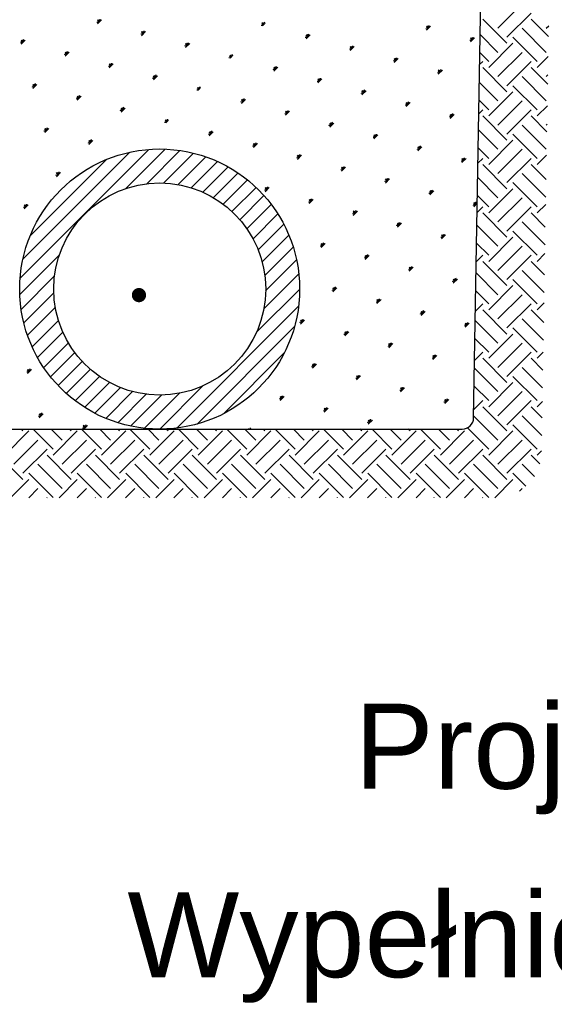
# Model space of a CAD drawing. Extents: x -118729 to -53705, y 33529 to 45095.
# Tile 28 of 83: x -61772 to -61615, y 34016 to 34306. Entities that reach past the tile are written whole.
import ezdxf

# ---------------------------------------------------------------- set-up
doc = ezdxf.new("R2010")
doc.units = 0
doc.header["$LTSCALE"] = 10
doc.header["$MEASUREMENT"] = 0
doc.layers.get('0').update_dxf_attribs({"color": 9, "linetype": 'CONTINUOUS'})
doc.layers.add('8', color=1, linetype='CONTINUOUS')
doc.layers.add('S_TAB_RZĘDNYCH', color=9, linetype='CONTINUOUS', lineweight=13)
doc.styles.add('ROMANS', font='arial.ttf', dxfattribs={"height": 20})

# ---------------------------------------------------------------- blocks, each defined once
blk = doc.blocks.new('*X104')
at = {"color": 0}
for p, q in [((165.73, 322.18), (176.33, 332.78)), ((169.71, 318.2), (180.31, 328.8)), ((169.71, 315.55), (159.1, 326.15)), ((187.94, 318.52), (180.31, 326.15)), ((165.73, 311.57), (157.95, 319.34)), ((186.94, 311.57), (176.33, 322.18)), ((186.94, 322.18), (188.02, 323.26)), ((161.75, 304.94), (172.36, 315.55)), ((182.96, 307.59), (172.36, 318.2)), ((161.75, 307.59), (157.82, 311.52)), ((165.73, 300.96), (176.33, 311.57)), ((157.73, 306.22), (159.1, 307.59)), ((169.71, 296.98), (180.31, 307.59)), ((182.96, 304.94), (187.79, 309.77)), ((169.71, 294.33), (159.1, 304.94)), ((187.59, 297.66), (180.31, 304.94)), ((165.73, 290.36), (157.6, 298.48)), ((186.94, 290.36), (176.33, 300.96)), ((186.94, 300.96), (187.66, 301.68)), ((161.75, 283.73), (172.36, 294.33)), ((182.96, 286.38), (172.36, 296.98)), ((161.75, 286.38), (157.47, 290.66)), ((165.73, 279.75), (176.33, 290.36)), ((157.36, 284.64), (159.1, 286.38)), ((169.71, 275.77), (180.31, 286.38)), ((182.96, 283.73), (187.43, 288.19)), ((169.71, 273.12), (159.1, 283.73)), ((187.24, 276.8), (180.31, 283.73)), ((165.73, 269.14), (157.25, 277.62)), ((186.94, 269.14), (176.33, 279.75)), ((186.94, 279.75), (187.29, 280.1)), ((161.75, 262.51), (172.36, 273.12)), ((182.96, 265.17), (172.36, 275.77)), ((161.75, 265.17), (157.11, 269.8)), ((165.73, 258.54), (176.33, 269.14)), ((157, 263.07), (159.1, 265.17)), ((169.71, 254.56), (180.31, 265.17)), ((182.96, 262.51), (187.06, 266.61)), ((169.71, 251.91), (159.1, 262.51)), ((186.88, 255.94), (180.31, 262.51)), ((165.73, 247.93), (156.89, 256.76)), ((182.96, 243.95), (172.36, 254.56)), ((186.75, 248.12), (176.33, 258.54)), ((161.75, 241.3), (172.36, 251.91)), ((161.75, 243.95), (156.76, 248.94)), ((165.73, 237.32), (176.33, 247.93)), ((156.63, 241.49), (159.1, 243.95)), ((169.71, 233.35), (180.31, 243.95)), ((182.96, 241.3), (186.7, 245.03)), ((169.71, 230.69), (159.1, 241.3)), ((186.4, 227.26), (176.33, 237.32)), ((186.53, 235.08), (180.31, 241.3)), ((165.73, 226.72), (156.54, 235.9)), ((182.96, 222.74), (172.36, 233.35)), ((161.75, 220.09), (172.36, 230.69)), ((161.75, 222.74), (156.41, 228.08)), ((165.73, 216.11), (176.33, 226.72)), ((156.27, 219.91), (159.1, 222.74)), ((169.71, 209.48), (159.1, 220.09)), ((169.71, 212.13), (180.31, 222.74)), ((186.18, 214.22), (180.31, 220.09)), ((182.96, 220.09), (186.33, 223.46)), ((186.04, 206.4), (176.33, 216.11)), ((165.73, 205.5), (156.19, 215.04)), ((182.96, 201.53), (172.36, 212.13)), ((161.75, 201.53), (156.05, 207.22)), ((161.75, 198.87), (172.36, 209.48)), ((165.73, 194.9), (176.33, 205.5)), ((155.9, 198.33), (159.1, 201.53)), ((169.71, 188.27), (159.1, 198.87)), ((169.71, 190.92), (180.31, 201.53)), ((185.82, 193.36), (180.31, 198.87)), ((182.96, 198.87), (185.97, 201.88)), ((165.73, 184.29), (155.83, 194.18)), ((185.69, 185.54), (176.33, 194.9)), ((182.96, 180.31), (172.36, 190.92)), ((161.75, 180.31), (155.7, 186.36)), ((161.75, 177.66), (172.36, 188.27)), ((165.73, 173.68), (176.33, 184.29)), ((155.54, 176.75), (159.1, 180.31)), ((169.71, 167.05), (159.1, 177.66)), ((169.71, 169.71), (180.31, 180.31)), ((185.47, 172.5), (180.31, 177.66)), ((182.96, 177.66), (185.6, 180.3)), ((165.73, 163.08), (155.48, 173.32)), ((185.34, 164.68), (176.33, 173.68)), ((182.96, 159.1), (172.36, 169.71)), ((161.75, 159.1), (155.35, 165.5)), ((161.75, 156.45), (172.36, 167.05)), ((165.73, 152.47), (176.33, 163.08)), ((155.17, 155.17), (159.1, 159.1)), ((169.71, 145.84), (159.1, 156.45)), ((169.71, 148.49), (180.31, 159.1)), ((185.12, 151.64), (180.31, 156.45)), ((182.96, 156.45), (185.24, 158.72)), ((165.73, 141.86), (155.13, 152.46)), ((184.99, 143.82), (176.33, 152.47)), ((-42.43, 145.84), (-43.21, 146.62)), ((-29.17, 137.89), (-37.9, 146.62)), ((-25.19, 141.86), (-29.95, 146.62)), ((-21.21, 145.84), (-21.99, 146.62)), ((-7.95, 137.89), (-16.69, 146.62)), ((-3.98, 141.86), (-8.73, 146.62)), ((0, 145.84), (-0.78, 146.62)), ((13.26, 137.89), (4.52, 146.62)), ((17.24, 141.86), (12.48, 146.62)), ((21.21, 145.84), (20.43, 146.62)), ((34.47, 137.89), (25.74, 146.62)), ((38.45, 141.86), (33.69, 146.62)), ((42.43, 145.84), (41.65, 146.62)), ((55.68, 137.89), (46.95, 146.62)), ((59.66, 141.86), (54.91, 146.62)), ((63.64, 145.84), (62.86, 146.62)), ((76.9, 137.89), (68.16, 146.62)), ((80.88, 141.86), (76.12, 146.62)), ((84.85, 145.84), (84.07, 146.62)), ((98.11, 137.89), (89.38, 146.62)), ((102.09, 141.86), (97.33, 146.62)), ((106.07, 145.84), (105.29, 146.62)), ((119.32, 137.89), (110.59, 146.62)), ((123.3, 141.86), (118.55, 146.62)), ((127.28, 145.84), (126.5, 146.62)), ((140.54, 137.89), (131.8, 146.62)), ((144.51, 141.86), (139.76, 146.62)), ((148.49, 145.84), (147.71, 146.62)), ((161.75, 137.89), (152.44, 147.2)), ((182.96, 137.89), (172.36, 148.49)), ((-50.38, 135.23), (-39.77, 145.84)), ((-29.17, 135.23), (-18.56, 145.84)), ((-7.95, 135.23), (2.65, 145.84)), ((13.26, 135.23), (23.86, 145.84)), ((34.47, 135.23), (45.08, 145.84)), ((55.68, 135.23), (66.29, 145.84)), ((76.9, 135.23), (87.5, 145.84)), ((98.11, 135.23), (108.72, 145.84)), ((119.32, 135.23), (129.93, 145.84)), ((140.54, 135.23), (151.14, 145.84)), ((161.75, 135.23), (172.36, 145.84)), ((-46.4, 131.26), (-35.8, 141.86)), ((-25.19, 131.26), (-14.58, 141.86)), ((-3.98, 131.26), (6.63, 141.86)), ((17.24, 131.26), (27.84, 141.86)), ((38.45, 131.26), (49.06, 141.86)), ((59.66, 131.26), (70.27, 141.86)), ((80.88, 131.26), (91.48, 141.86)), ((102.09, 131.26), (112.7, 141.86)), ((123.3, 131.26), (133.91, 141.86)), ((144.51, 131.26), (155.12, 141.86)), ((165.73, 131.26), (176.33, 141.86)), ((-42.43, 124.63), (-53.03, 135.23)), ((-42.43, 127.28), (-31.82, 137.89)), ((-21.21, 124.63), (-31.82, 135.23)), ((-21.21, 127.28), (-10.61, 137.89)), ((0, 124.63), (-10.61, 135.23)), ((0, 127.28), (10.61, 137.89)), ((21.21, 124.63), (10.61, 135.23)), ((21.21, 127.28), (31.82, 137.89)), ((42.43, 124.63), (31.82, 135.23)), ((42.43, 127.28), (53.03, 137.89)), ((63.64, 124.63), (53.03, 135.23)), ((63.64, 127.28), (74.25, 137.89)), ((84.85, 124.63), (74.25, 135.23)), ((84.85, 127.28), (95.46, 137.89)), ((106.07, 124.63), (95.46, 135.23)), ((106.07, 127.28), (116.67, 137.89)), ((127.28, 124.63), (116.67, 135.23)), ((127.28, 127.28), (137.89, 137.89)), ((148.49, 124.63), (137.89, 135.23)), ((148.49, 127.28), (159.1, 137.89)), ((169.71, 124.63), (159.1, 135.23)), ((169.71, 127.28), (180.31, 137.89)), ((184.16, 131.38), (180.31, 135.23)), ((182.96, 135.23), (184.87, 137.14)), ((-25.19, 120.65), (-35.8, 131.26)), ((-3.98, 120.65), (-14.58, 131.26)), ((17.24, 120.65), (6.63, 131.26)), ((38.45, 120.65), (27.84, 131.26)), ((59.66, 120.65), (49.06, 131.26)), ((80.88, 120.65), (70.27, 131.26)), ((102.09, 120.65), (91.48, 131.26)), ((123.3, 120.65), (112.7, 131.26)), ((144.51, 120.65), (133.91, 131.26)), ((165.73, 120.65), (155.12, 131.26)), ((181.72, 125.87), (176.33, 131.26)), ((-29.17, 116.67), (-39.77, 127.28)), ((-7.95, 116.67), (-18.56, 127.28)), ((13.26, 116.67), (2.65, 127.28)), ((34.47, 116.67), (23.86, 127.28)), ((55.68, 116.67), (45.08, 127.28)), ((76.9, 116.67), (66.29, 127.28)), ((98.11, 116.67), (87.5, 127.28)), ((119.32, 116.67), (108.72, 127.28)), ((140.54, 116.67), (129.93, 127.28)), ((161.75, 116.67), (151.14, 127.28)), ((178.05, 121.59), (172.36, 127.28)), ((-47.78, 116.62), (-39.77, 124.63)), ((-26.57, 116.62), (-18.56, 124.63)), ((-5.36, 116.62), (2.65, 124.63)), ((15.86, 116.62), (23.86, 124.63)), ((37.07, 116.62), (45.08, 124.63)), ((58.28, 116.62), (66.29, 124.63)), ((79.5, 116.62), (87.5, 124.63)), ((100.71, 116.62), (108.72, 124.63)), ((121.92, 116.62), (129.93, 124.63)), ((143.14, 116.62), (151.14, 124.63)), ((164.35, 116.62), (172.36, 124.63)), ((-39.83, 116.62), (-35.8, 120.65)), ((-31.87, 116.62), (-31.82, 116.67)), ((-18.61, 116.62), (-14.58, 120.65)), ((-10.66, 116.62), (-10.61, 116.67)), ((2.6, 116.62), (6.63, 120.65)), ((10.55, 116.62), (10.61, 116.67)), ((23.81, 116.62), (27.84, 120.65)), ((31.77, 116.62), (31.82, 116.67)), ((45.02, 116.62), (49.06, 120.65)), ((52.98, 116.62), (53.03, 116.67)), ((66.24, 116.62), (70.27, 120.65)), ((74.19, 116.62), (74.25, 116.67)), ((87.45, 116.62), (91.48, 120.65)), ((95.41, 116.62), (95.46, 116.67)), ((108.66, 116.62), (112.7, 120.65)), ((116.62, 116.62), (116.67, 116.67)), ((129.88, 116.62), (133.91, 120.65)), ((137.83, 116.62), (137.89, 116.67)), ((151.09, 116.62), (155.12, 120.65)), ((159.05, 116.62), (159.1, 116.67)), ((175.16, 119.48), (176.33, 120.65))]:
    blk.add_line(p, q, dxfattribs=at)
blk = doc.blocks.new('*X105')
at = {"color": 0}
for p, q in [((-627.69, 1034.02), (-571.31, 1090.39)), ((-626.46, 1042.31), (-579.6, 1089.17)), ((-581.39, 1073.23), (-564.1, 1090.53)), ((-572.23, 1075.33), (-557.63, 1089.93)), ((-564.84, 1075.65), (-551.72, 1088.76)), ((-558.45, 1074.97), (-546.28, 1087.14)), ((-623.25, 1052.59), (-589.89, 1085.96)), ((-552.76, 1073.59), (-541.23, 1085.12)), ((-547.62, 1071.65), (-536.53, 1082.74)), ((-542.96, 1069.25), (-532.16, 1080.04)), ((-538.71, 1066.42), (-528.09, 1077.04)), ((-534.86, 1063.2), (-524.32, 1073.74)), ((-531.39, 1059.6), (-520.83, 1070.16)), ((-528.31, 1055.61), (-517.64, 1066.28)), ((-525.63, 1051.22), (-514.74, 1062.11)), ((-523.38, 1046.4), (-512.15, 1057.62)), ((-521.63, 1041.08), (-509.9, 1052.81)), ((-520.47, 1035.16), (-508.01, 1047.62)), ((-627.82, 1026.81), (-610.53, 1044.1)), ((-520.1, 1028.47), (-506.54, 1042.02)), ((-627.22, 1020.34), (-612.62, 1034.94)), ((-520.9, 1020.59), (-505.56, 1035.93)), ((-626.06, 1014.43), (-612.94, 1027.55)), ((-524.13, 1010.29), (-505.19, 1029.23)), ((-558.99, 968.36), (-505.66, 1021.69)), ((-624.43, 1008.98), (-612.26, 1021.15)), ((-622.41, 1003.94), (-610.88, 1015.46)), ((-620.04, 999.24), (-608.95, 1010.33)), ((-550.16, 970.12), (-507.42, 1012.86)), ((-617.34, 994.87), (-606.54, 1005.66)), ((-614.33, 990.8), (-603.72, 1001.42)), ((-538.56, 974.64), (-511.94, 1001.27)), ((-611.04, 987.02), (-600.5, 997.57)), ((-607.45, 983.54), (-596.89, 994.1)), ((-603.57, 980.35), (-592.91, 991.01)), ((-599.4, 977.45), (-588.52, 988.33)), ((-594.92, 974.86), (-583.69, 986.08)), ((-590.1, 972.61), (-578.37, 984.33)), ((-584.92, 970.72), (-572.46, 983.18)), ((-573.23, 968.26), (-557.88, 983.61)), ((-566.52, 967.9), (-547.58, 986.84)), ((-579.32, 969.25), (-565.76, 982.8))]:
    blk.add_line(p, q, dxfattribs=at)
blk = doc.blocks.new('*X106')
at = {"color": 0}
for p, q in [((-593.13, 1146), (-593.84, 1146.71)), ((-593.8, 1145.34), (-592.03, 1147.11)), ((-592.91, 1146.22), (-593.8, 1147.11)), ((-592.69, 1146.45), (-593.4, 1147.15)), ((-592.47, 1146.67), (-592.68, 1147.44)), ((-593.36, 1145.78), (-594.13, 1145.99)), ((-521.26, 1144.4), (-522.03, 1144.6)), ((-521.04, 1144.62), (-521.74, 1145.32)), ((-520.82, 1144.84), (-521.7, 1145.72)), ((-520.59, 1145.06), (-521.3, 1145.77)), ((-520.37, 1145.28), (-520.58, 1146.05)), ((-449.16, 1143.01), (-449.93, 1143.22)), ((-448.94, 1143.23), (-449.65, 1143.94)), ((-449.6, 1142.57), (-447.83, 1144.33)), ((-448.72, 1143.45), (-449.6, 1144.33)), ((-448.5, 1143.67), (-449.2, 1144.38)), ((-448.28, 1143.89), (-448.48, 1144.67)), ((-627.26, 1136.37), (-625.49, 1138.14)), ((-626.37, 1137.26), (-627.26, 1138.14)), ((-626.15, 1137.48), (-626.86, 1138.19)), ((-625.93, 1137.7), (-626.14, 1138.47)), ((-574.04, 1140.61), (-574.81, 1140.81)), ((-573.82, 1140.83), (-574.52, 1141.53)), ((-574.48, 1140.16), (-572.71, 1141.93)), ((-573.59, 1141.05), (-574.48, 1141.93)), ((-573.37, 1141.27), (-574.08, 1141.98)), ((-573.15, 1141.49), (-573.36, 1142.26)), ((-501.94, 1139.22), (-502.71, 1139.43)), ((-501.72, 1139.44), (-502.43, 1140.15)), ((-502.38, 1138.78), (-500.61, 1140.54)), ((-501.5, 1139.66), (-502.38, 1140.54)), ((-501.28, 1139.88), (-501.98, 1140.59)), ((-501.06, 1140.1), (-501.26, 1140.88)), ((-429.62, 1138.05), (-430.33, 1138.76)), ((-430.28, 1137.39), (-428.52, 1139.16)), ((-429.4, 1138.27), (-430.28, 1139.16)), ((-429.18, 1138.49), (-429.89, 1139.2)), ((-428.96, 1138.72), (-429.16, 1139.49)), ((-626.82, 1136.82), (-627.59, 1137.02)), ((-626.59, 1137.04), (-627.3, 1137.74)), ((-554.72, 1135.43), (-555.49, 1135.64)), ((-554.5, 1135.65), (-555.2, 1136.36)), ((-555.16, 1134.99), (-553.39, 1136.76)), ((-554.28, 1135.87), (-555.16, 1136.76)), ((-554.06, 1136.09), (-554.76, 1136.8)), ((-553.83, 1136.31), (-554.04, 1137.09)), ((-482.62, 1134.04), (-483.39, 1134.25)), ((-482.4, 1134.26), (-483.11, 1134.97)), ((-483.06, 1133.6), (-481.29, 1135.37)), ((-482.18, 1134.48), (-483.06, 1135.37)), ((-481.96, 1134.71), (-482.66, 1135.41)), ((-481.74, 1134.93), (-481.94, 1135.7)), ((-429.84, 1137.83), (-430.61, 1138.04)), ((-607.5, 1131.64), (-608.27, 1131.85)), ((-607.28, 1131.86), (-607.98, 1132.57)), ((-607.94, 1131.2), (-606.17, 1132.97)), ((-607.06, 1132.08), (-607.94, 1132.97)), ((-606.83, 1132.3), (-607.54, 1133.01)), ((-606.61, 1132.52), (-606.82, 1133.3)), ((-535.4, 1130.25), (-536.17, 1130.46)), ((-535.18, 1130.47), (-535.89, 1131.18)), ((-534.96, 1130.7), (-535.84, 1131.58)), ((-534.74, 1130.92), (-535.44, 1131.62)), ((-534.52, 1131.14), (-534.72, 1131.91)), ((-463.08, 1129.09), (-463.79, 1129.79)), ((-463.74, 1128.42), (-461.98, 1130.19)), ((-462.86, 1129.31), (-463.74, 1130.19)), ((-462.64, 1129.53), (-463.35, 1130.24)), ((-462.42, 1129.75), (-462.63, 1130.52)), ((-588.18, 1126.46), (-588.95, 1126.67)), ((-587.96, 1126.68), (-588.67, 1127.39)), ((-588.62, 1126.02), (-586.85, 1127.79)), ((-587.74, 1126.91), (-588.62, 1127.79)), ((-587.52, 1127.13), (-588.22, 1127.83)), ((-587.3, 1127.35), (-587.5, 1128.12)), ((-516.08, 1125.08), (-516.85, 1125.28)), ((-515.86, 1125.3), (-516.57, 1126)), ((-516.52, 1124.63), (-514.76, 1126.4)), ((-515.64, 1125.52), (-516.52, 1126.4)), ((-515.42, 1125.74), (-516.13, 1126.45)), ((-515.2, 1125.96), (-515.4, 1126.73)), ((-463.3, 1128.87), (-464.07, 1129.07)), ((-443.1, 1124.57), (-443.31, 1125.35)), ((-568.86, 1121.29), (-569.63, 1121.49)), ((-568.64, 1121.51), (-569.35, 1122.22)), ((-569.3, 1120.85), (-567.53, 1122.61)), ((-568.42, 1121.73), (-569.3, 1122.61)), ((-568.2, 1121.95), (-568.9, 1122.66)), ((-567.98, 1122.17), (-568.18, 1122.94)), ((-496.54, 1120.12), (-497.25, 1120.83)), ((-497.2, 1119.46), (-495.44, 1121.23)), ((-496.32, 1120.34), (-497.2, 1121.23)), ((-496.1, 1120.56), (-496.81, 1121.27)), ((-495.88, 1120.78), (-496.09, 1121.56)), ((-443.98, 1123.69), (-444.76, 1123.9)), ((-443.76, 1123.91), (-444.47, 1124.62)), ((-444.43, 1123.25), (-442.66, 1125.02)), ((-443.54, 1124.13), (-444.43, 1125.02)), ((-443.32, 1124.35), (-444.03, 1125.06)), ((-621.64, 1117.5), (-622.41, 1117.71)), ((-621.42, 1117.72), (-622.13, 1118.43)), ((-622.08, 1117.06), (-620.31, 1118.82)), ((-621.2, 1117.94), (-622.08, 1118.82)), ((-620.98, 1118.16), (-621.68, 1118.87)), ((-620.76, 1118.38), (-620.96, 1119.15)), ((-549.32, 1116.33), (-550.03, 1117.04)), ((-549.1, 1116.55), (-549.98, 1117.44)), ((-548.88, 1116.77), (-549.59, 1117.48)), ((-548.66, 1117), (-548.87, 1117.77)), ((-496.76, 1119.9), (-497.54, 1120.11)), ((-602.32, 1112.32), (-603.09, 1112.53)), ((-602.1, 1112.54), (-602.81, 1113.25)), ((-602.76, 1111.88), (-601, 1113.65)), ((-601.88, 1112.76), (-602.76, 1113.65)), ((-601.66, 1112.98), (-602.37, 1113.69)), ((-601.44, 1113.21), (-601.64, 1113.98)), ((-549.54, 1116.11), (-550.31, 1116.32)), ((-530.67, 1110.49), (-528.9, 1112.26)), ((-529.78, 1111.38), (-530.67, 1112.26)), ((-529.56, 1111.6), (-530.27, 1112.3)), ((-529.34, 1111.82), (-529.55, 1112.59)), ((-477.44, 1114.72), (-478.22, 1114.93)), ((-477.22, 1114.95), (-477.93, 1115.65)), ((-477.89, 1114.28), (-476.12, 1116.05)), ((-477, 1115.17), (-477.89, 1116.05)), ((-476.78, 1115.39), (-477.49, 1116.09)), ((-476.56, 1115.61), (-476.77, 1116.38)), ((-582.78, 1107.37), (-583.49, 1108.07)), ((-583.44, 1106.7), (-581.68, 1108.47)), ((-582.56, 1107.59), (-583.44, 1108.47)), ((-582.34, 1107.81), (-583.05, 1108.52)), ((-582.12, 1108.03), (-582.33, 1108.8)), ((-530.22, 1110.93), (-531, 1111.14)), ((-530, 1111.16), (-530.71, 1111.86)), ((-458.13, 1109.55), (-458.9, 1109.75)), ((-457.9, 1109.77), (-458.61, 1110.48)), ((-458.57, 1109.11), (-456.8, 1110.87)), ((-457.68, 1109.99), (-458.57, 1110.87)), ((-457.46, 1110.21), (-458.17, 1110.92)), ((-457.24, 1110.43), (-457.45, 1111.2)), ((-583, 1107.15), (-583.78, 1107.35)), ((-562.8, 1102.85), (-563.01, 1103.63)), ((-510.9, 1105.76), (-511.68, 1105.97)), ((-510.68, 1105.98), (-511.39, 1106.69)), ((-511.35, 1105.32), (-509.58, 1107.08)), ((-510.46, 1106.2), (-511.35, 1107.08)), ((-510.24, 1106.42), (-510.95, 1107.13)), ((-510.02, 1106.64), (-510.23, 1107.42)), ((-438.81, 1104.37), (-439.58, 1104.58)), ((-438.59, 1104.59), (-439.29, 1105.3)), ((-439.25, 1103.93), (-437.48, 1105.7)), ((-438.37, 1104.81), (-439.25, 1105.7)), ((-438.14, 1105.03), (-438.85, 1105.74)), ((-437.92, 1105.26), (-438.13, 1106.03)), ((-616.91, 1097.74), (-615.14, 1099.51)), ((-616.02, 1098.62), (-616.91, 1099.51)), ((-615.8, 1098.84), (-616.51, 1099.55)), ((-615.58, 1099.06), (-615.79, 1099.84)), ((-563.68, 1101.97), (-564.46, 1102.18)), ((-563.46, 1102.19), (-564.17, 1102.9)), ((-563.24, 1102.41), (-564.13, 1103.29)), ((-563.02, 1102.63), (-563.73, 1103.34)), ((-491.59, 1100.58), (-492.36, 1100.79)), ((-491.37, 1100.8), (-492.07, 1101.51)), ((-492.03, 1100.14), (-490.26, 1101.91)), ((-491.14, 1101.02), (-492.03, 1101.91)), ((-490.92, 1101.24), (-491.63, 1101.95)), ((-490.7, 1101.47), (-490.91, 1102.24)), ((-616.46, 1098.18), (-617.24, 1098.39)), ((-616.24, 1098.4), (-616.95, 1099.11)), ((-544.37, 1096.79), (-545.14, 1097)), ((-544.14, 1097.01), (-544.85, 1097.72)), ((-544.81, 1096.35), (-543.04, 1098.12)), ((-543.92, 1097.23), (-544.81, 1098.12)), ((-543.7, 1097.46), (-544.41, 1098.16)), ((-543.48, 1097.68), (-543.69, 1098.45)), ((-472.27, 1095.41), (-473.04, 1095.61)), ((-472.05, 1095.63), (-472.75, 1096.33)), ((-472.71, 1094.96), (-470.94, 1096.73)), ((-471.83, 1095.85), (-472.71, 1096.73)), ((-471.6, 1096.07), (-472.31, 1096.78)), ((-471.38, 1096.29), (-471.59, 1097.06)), ((-597.14, 1093), (-597.92, 1093.21)), ((-596.92, 1093.22), (-597.63, 1093.93)), ((-597.59, 1092.56), (-595.82, 1094.33)), ((-596.7, 1093.45), (-597.59, 1094.33)), ((-596.48, 1093.67), (-597.19, 1094.37)), ((-596.26, 1093.89), (-596.47, 1094.66)), ((-525.05, 1091.62), (-525.82, 1091.82)), ((-524.83, 1091.84), (-525.53, 1092.54)), ((-525.49, 1091.17), (-523.72, 1092.94)), ((-524.61, 1092.06), (-525.49, 1092.94)), ((-524.38, 1092.28), (-525.09, 1092.99)), ((-524.16, 1092.5), (-524.37, 1093.27)), ((-452.73, 1090.45), (-453.44, 1091.16)), ((-453.39, 1089.79), (-451.62, 1091.56)), ((-452.51, 1090.67), (-453.39, 1091.56)), ((-452.29, 1090.89), (-452.99, 1091.6)), ((-452.07, 1091.11), (-452.27, 1091.89)), ((-505.73, 1086.44), (-506.5, 1086.65)), ((-505.51, 1086.66), (-506.21, 1087.37)), ((-506.17, 1086), (-504.4, 1087.77)), ((-505.29, 1086.88), (-506.17, 1087.77)), ((-505.07, 1087.1), (-505.77, 1087.81)), ((-504.84, 1087.32), (-505.05, 1088.1)), ((-452.95, 1090.23), (-453.72, 1090.44)), ((-434.07, 1084.61), (-432.3, 1086.38)), ((-433.19, 1085.49), (-434.07, 1086.38)), ((-432.97, 1085.72), (-433.67, 1086.42)), ((-432.75, 1085.94), (-432.95, 1086.71)), ((-486.19, 1081.48), (-486.9, 1082.19)), ((-486.85, 1080.82), (-485.08, 1082.59)), ((-485.97, 1081.71), (-486.85, 1082.59)), ((-485.75, 1081.93), (-486.45, 1082.63)), ((-485.53, 1082.15), (-485.73, 1082.92)), ((-433.63, 1085.05), (-434.4, 1085.26)), ((-433.41, 1085.27), (-434.12, 1085.98)), ((-611.29, 1078.86), (-612.06, 1079.07)), ((-611.07, 1079.08), (-611.77, 1079.79)), ((-611.73, 1078.42), (-609.96, 1080.19)), ((-610.84, 1079.3), (-611.73, 1080.19)), ((-610.62, 1079.52), (-611.33, 1080.23)), ((-610.4, 1079.75), (-610.61, 1080.52)), ((-486.41, 1081.26), (-487.18, 1081.47)), ((-466.21, 1076.97), (-466.41, 1077.74)), ((-520.31, 1071.86), (-518.54, 1073.62)), ((-519.43, 1072.74), (-520.31, 1073.62)), ((-519.21, 1072.96), (-519.91, 1073.67)), ((-518.99, 1073.18), (-519.19, 1073.95)), ((-467.09, 1076.09), (-467.86, 1076.29)), ((-466.87, 1076.31), (-467.58, 1077.02)), ((-467.53, 1075.65), (-465.77, 1077.41)), ((-466.65, 1076.53), (-467.53, 1077.41)), ((-466.43, 1076.75), (-467.14, 1077.46)), ((-519.87, 1072.3), (-520.64, 1072.5)), ((-519.65, 1072.52), (-520.36, 1073.23)), ((-447.77, 1070.91), (-448.55, 1071.12)), ((-447.55, 1071.13), (-448.26, 1071.84)), ((-448.21, 1070.47), (-446.45, 1072.24)), ((-447.33, 1071.35), (-448.21, 1072.24)), ((-447.11, 1071.57), (-447.82, 1072.28)), ((-446.89, 1071.79), (-447.1, 1072.57)), ((-625.43, 1064.72), (-626.2, 1064.93)), ((-625.21, 1064.94), (-625.92, 1065.65)), ((-625.87, 1064.28), (-624.1, 1066.04)), ((-624.99, 1065.16), (-625.87, 1066.04)), ((-624.77, 1065.38), (-625.47, 1066.09)), ((-624.55, 1065.6), (-624.75, 1066.38)), ((-500.55, 1067.12), (-501.32, 1067.33)), ((-500.33, 1067.34), (-501.04, 1068.05)), ((-500.99, 1066.68), (-499.23, 1068.45)), ((-500.11, 1067.56), (-500.99, 1068.45)), ((-499.89, 1067.78), (-500.6, 1068.49)), ((-499.67, 1068.01), (-499.88, 1068.78)), ((-428.45, 1065.73), (-429.23, 1065.94)), ((-428.23, 1065.96), (-428.94, 1066.66)), ((-428.01, 1066.18), (-428.9, 1067.06)), ((-428.9, 1065.29), (-427.37, 1066.82)), ((-427.79, 1066.4), (-428.5, 1067.1)), ((-427.57, 1066.62), (-427.78, 1067.39)), ((-481.23, 1061.94), (-482.01, 1062.15)), ((-481.01, 1062.17), (-481.72, 1062.87)), ((-481.68, 1061.5), (-479.91, 1063.27)), ((-480.79, 1062.39), (-481.68, 1063.27)), ((-480.57, 1062.61), (-481.28, 1063.32)), ((-480.35, 1062.83), (-480.56, 1063.6)), ((-461.92, 1056.77), (-462.69, 1056.98)), ((-461.69, 1056.99), (-462.4, 1057.7)), ((-462.36, 1056.33), (-460.59, 1058.09)), ((-461.47, 1057.21), (-462.36, 1058.09)), ((-461.25, 1057.43), (-461.96, 1058.14)), ((-461.03, 1057.65), (-461.24, 1058.43)), ((-442.38, 1051.81), (-443.08, 1052.52)), ((-443.04, 1051.15), (-441.27, 1052.92)), ((-442.15, 1052.03), (-443.04, 1052.92)), ((-441.93, 1052.26), (-442.64, 1052.96)), ((-441.71, 1052.48), (-441.92, 1053.25)), ((-495.38, 1047.8), (-496.15, 1048.01)), ((-495.15, 1048.02), (-495.86, 1048.73)), ((-495.82, 1047.36), (-494.05, 1049.13)), ((-494.93, 1048.24), (-495.82, 1049.13)), ((-494.71, 1048.47), (-495.42, 1049.17)), ((-494.49, 1048.69), (-494.7, 1049.46)), ((-442.6, 1051.59), (-443.37, 1051.8)), ((-475.84, 1042.85), (-476.54, 1043.55)), ((-476.5, 1042.18), (-474.73, 1043.95)), ((-475.62, 1043.07), (-476.5, 1043.95)), ((-475.39, 1043.29), (-476.1, 1044)), ((-475.17, 1043.51), (-475.38, 1044.28)), ((-476.06, 1042.63), (-476.83, 1042.83)), ((-455.85, 1038.33), (-456.06, 1039.11)), ((-456.74, 1037.45), (-457.51, 1037.66)), ((-456.52, 1037.67), (-457.22, 1038.38)), ((-457.18, 1037.01), (-455.41, 1038.78)), ((-456.3, 1037.89), (-457.18, 1038.78)), ((-456.08, 1038.11), (-456.78, 1038.82)), ((-437.42, 1032.27), (-438.19, 1032.48)), ((-437.2, 1032.49), (-437.91, 1033.2)), ((-437.86, 1031.83), (-436.09, 1033.6)), ((-436.98, 1032.72), (-437.86, 1033.6)), ((-436.76, 1032.94), (-437.46, 1033.64)), ((-436.54, 1033.16), (-436.74, 1033.93)), ((-490.2, 1028.48), (-490.97, 1028.69)), ((-489.98, 1028.71), (-490.69, 1029.41)), ((-490.64, 1028.04), (-488.87, 1029.81)), ((-489.76, 1028.93), (-490.64, 1029.81)), ((-489.54, 1029.15), (-490.24, 1029.85)), ((-489.32, 1029.37), (-489.52, 1030.14)), ((-470.88, 1023.31), (-471.65, 1023.52)), ((-470.66, 1023.53), (-471.37, 1024.24)), ((-471.32, 1022.87), (-469.55, 1024.63)), ((-470.44, 1023.75), (-471.32, 1024.63)), ((-470.22, 1023.97), (-470.92, 1024.68)), ((-470, 1024.19), (-470.2, 1024.96)), ((-451.56, 1018.13), (-452.34, 1018.34)), ((-451.34, 1018.35), (-452.05, 1019.06)), ((-452, 1017.69), (-450.24, 1019.46)), ((-451.12, 1018.57), (-452, 1019.46)), ((-450.9, 1018.79), (-451.61, 1019.5)), ((-450.68, 1019.02), (-450.89, 1019.79)), ((-504.34, 1014.34), (-505.11, 1014.55)), ((-504.12, 1014.56), (-504.83, 1015.27)), ((-504.78, 1013.9), (-503.02, 1015.67)), ((-503.9, 1014.78), (-504.78, 1015.67)), ((-503.68, 1015.01), (-504.39, 1015.71)), ((-503.46, 1015.23), (-503.66, 1016)), ((-432.24, 1012.96), (-433.02, 1013.16)), ((-432.02, 1013.18), (-432.73, 1013.88)), ((-432.69, 1012.51), (-430.92, 1014.28)), ((-431.8, 1013.4), (-432.69, 1014.28)), ((-431.58, 1013.62), (-432.29, 1014.33)), ((-431.36, 1013.84), (-431.57, 1014.61)), ((-485.02, 1009.17), (-485.8, 1009.37)), ((-484.8, 1009.39), (-485.51, 1010.09)), ((-485.46, 1008.72), (-483.7, 1010.49)), ((-484.58, 1009.61), (-485.46, 1010.49)), ((-484.36, 1009.83), (-485.07, 1010.54)), ((-484.14, 1010.05), (-484.35, 1010.82)), ((-465.48, 1004.21), (-466.19, 1004.92)), ((-466.15, 1003.55), (-464.38, 1005.32)), ((-465.26, 1004.43), (-466.15, 1005.32)), ((-465.04, 1004.65), (-465.75, 1005.36)), ((-464.82, 1004.87), (-465.03, 1005.65)), ((-465.7, 1003.99), (-466.48, 1004.2)), ((-446.83, 998.37), (-445.06, 1000.14)), ((-445.94, 999.26), (-446.83, 1000.14)), ((-445.72, 999.48), (-446.43, 1000.18)), ((-445.5, 999.7), (-445.71, 1000.47)), ((-498.94, 995.24), (-499.65, 995.95)), ((-499.61, 994.58), (-497.84, 996.35)), ((-498.72, 995.47), (-499.61, 996.35)), ((-498.5, 995.69), (-499.21, 996.39)), ((-498.28, 995.91), (-498.49, 996.68)), ((-446.39, 998.81), (-447.16, 999.02)), ((-446.16, 999.03), (-446.87, 999.74)), ((-624.04, 992.62), (-624.81, 992.83)), ((-623.82, 992.84), (-624.53, 993.55)), ((-624.48, 992.18), (-622.72, 993.95)), ((-623.6, 993.06), (-624.48, 993.95)), ((-623.38, 993.28), (-624.09, 993.99)), ((-623.16, 993.51), (-623.37, 994.28)), ((-499.17, 995.02), (-499.94, 995.23)), ((-478.96, 990.73), (-479.17, 991.5)), ((-479.85, 989.85), (-480.62, 990.05)), ((-479.63, 990.07), (-480.33, 990.78)), ((-480.29, 989.41), (-478.52, 991.17)), ((-479.4, 990.29), (-480.29, 991.17)), ((-479.18, 990.51), (-479.89, 991.22)), ((-460.53, 984.67), (-461.3, 984.88)), ((-460.31, 984.89), (-461.01, 985.6)), ((-460.97, 984.23), (-459.2, 986)), ((-460.09, 985.11), (-460.97, 986)), ((-459.87, 985.33), (-460.57, 986.04)), ((-459.64, 985.55), (-459.85, 986.33)), ((-513.31, 980.88), (-514.08, 981.09)), ((-513.09, 981.1), (-513.79, 981.81)), ((-513.75, 980.44), (-511.98, 982.21)), ((-512.87, 981.32), (-513.75, 982.21)), ((-512.64, 981.54), (-513.35, 982.25)), ((-512.42, 981.77), (-512.63, 982.54)), ((-441.21, 979.49), (-441.98, 979.7)), ((-440.99, 979.72), (-441.7, 980.42)), ((-441.65, 979.05), (-439.88, 980.82)), ((-440.77, 979.94), (-441.65, 980.82)), ((-440.55, 980.16), (-441.25, 980.86)), ((-440.33, 980.38), (-440.53, 981.15)), ((-619.31, 972.86), (-617.54, 974.63)), ((-618.42, 973.74), (-619.31, 974.63)), ((-618.2, 973.97), (-618.91, 974.67)), ((-617.98, 974.19), (-618.19, 974.96)), ((-493.99, 975.71), (-494.76, 975.91)), ((-493.77, 975.93), (-494.47, 976.63)), ((-494.43, 975.26), (-492.66, 977.03)), ((-493.55, 976.15), (-494.43, 977.03)), ((-493.33, 976.37), (-494.03, 977.08)), ((-493.1, 976.59), (-493.31, 977.36)), ((-618.87, 973.3), (-619.64, 973.51)), ((-618.64, 973.52), (-619.35, 974.23)), ((-474.67, 970.53), (-475.44, 970.74)), ((-474.45, 970.75), (-475.16, 971.46)), ((-475.11, 970.09), (-473.34, 971.85)), ((-474.23, 970.97), (-475.11, 971.85)), ((-474.01, 971.19), (-474.71, 971.9)), ((-473.79, 971.41), (-473.99, 972.19)), ((-599.55, 968.13), (-600.32, 968.33)), ((-599.33, 968.35), (-600.03, 969.05)), ((-599.11, 968.57), (-599.99, 969.45)), ((-599.78, 967.9), (-598.22, 969.45)), ((-598.88, 968.79), (-599.59, 969.5)), ((-598.66, 969.01), (-598.87, 969.78)), ((-527.72, 967.9), (-527.89, 968.07)), ((-527.28, 967.9), (-527.49, 968.11)), ((-526.64, 967.9), (-526.77, 968.4)), ((-526.29, 967.9), (-526.12, 968.07))]:
    blk.add_line(p, q, dxfattribs=at)

msp = doc.modelspace()

# ---------------------------------------------------------------- linework, layer by layer
for p, q in [((-61638.64, 34188.43), (-61633.7, 34480.28)), ((-61909.99, 34185.12), (-61642, 34185.12))]:
    msp.add_line(p, q)
for radius in [41.22, 31.21]:
    msp.add_circle((-61731.09, 34226.34), radius)
msp.add_arc((-61642, 34188.48), 3.36, 270, 359.0302)
at = {"layer": 'S_TAB_RZĘDNYCH', "color": 7}
for points in [[(-61736.79, 34223.59, 2.1, 2.1, 1), (-61737.59, 34225.53, 2.1, 2.1, 1), (-61736.79, 34223.59, 0, 0, 0), (-61675.7, 34074.19, 0, 0, 0), (-61261.84, 34074.19, 2.1, 2.1, 0)], [(-61831.91, 34192.62, 2.1, 2.1, 1), (-61832.87, 34194.49, 2.1, 2.1, 1), (-61831.91, 34192.62, 0, 0, 0), (-61742.63, 34018.75, 0, 0, 0), (-61466.49, 34018.75, 2.1, 2.1, 0)]]:
    msp.add_lwpolyline(points, format="xyseb", dxfattribs=at)

# ---------------------------------------------------------------- block references
at = {"layer": '8', "color": 9, "xscale": 0.6719999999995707, "yscale": 0.6719999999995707, "zscale": 0.6719999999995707}
msp.add_blockref('*X104', (-61742.88, 34086.59), dxfattribs=at)
at = {"layer": '8', "color": 7, "xscale": 0.6719999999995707, "yscale": 0.6719999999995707, "zscale": 0.6719999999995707}
for name in ['*X106', '*X105']:
    msp.add_blockref(name, (-61350.38, 33534.7), dxfattribs=at)

# ---------------------------------------------------------------- texts
at = {"layer": 'S_TAB_RZĘDNYCH', "color": 7, "style": 'ROMANS'}
for s, p in [('Proj. rurociąg wokół boiska PE 90', (-61673.68, 34079.33)), ('Wypełnienie piaskowe', (-61740.61, 34023.88))]:
    msp.add_text(s, height=25, dxfattribs=at).set_placement(p)

doc.saveas('drawing.dxf')
